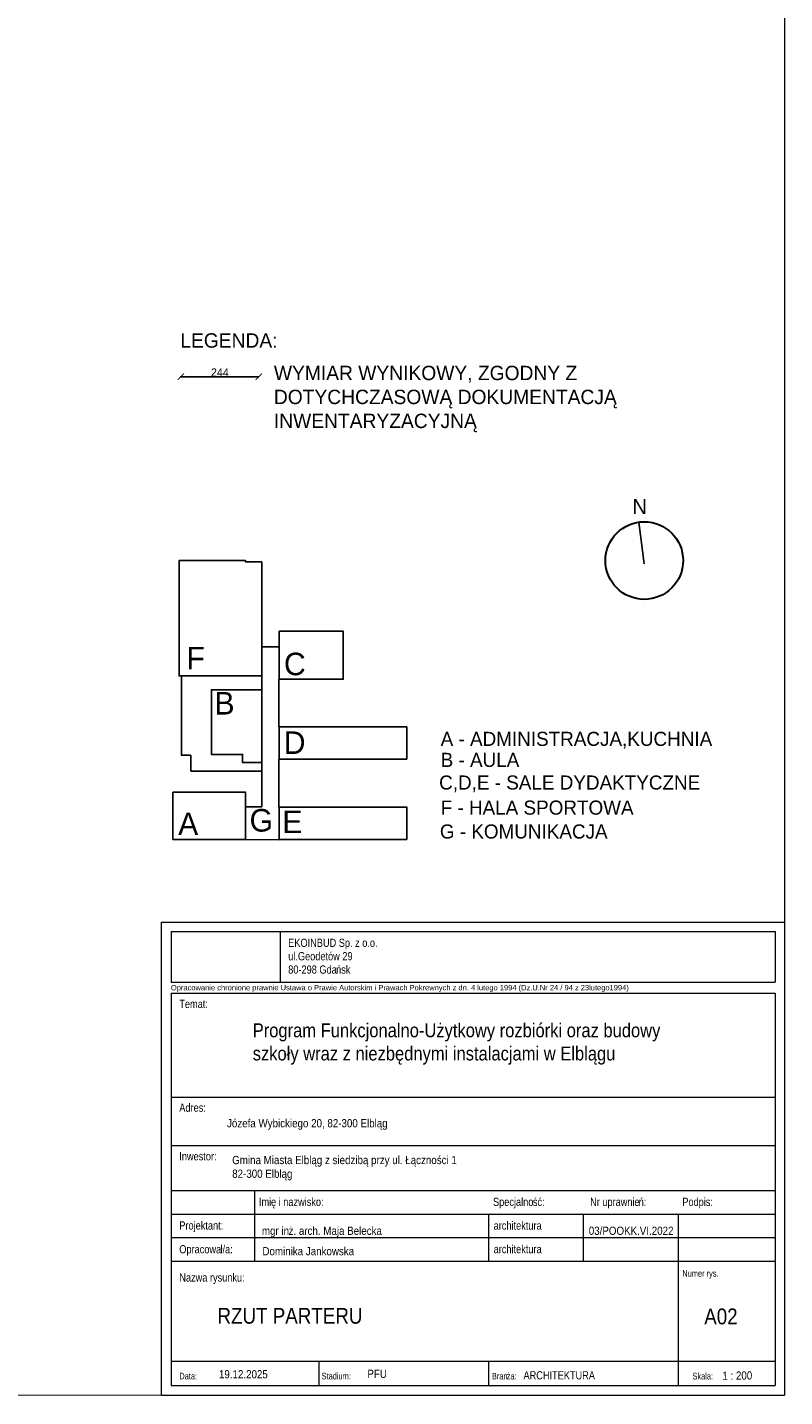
# Model space of a CAD drawing. Header units: centimetres. Extents: x -17621 to 77377, y -18613 to 66.
# Tile 87 of 173: x 18496 to 20866, y -18600 to -14311. Entities that reach past the tile are written whole.
import ezdxf

# ---------------------------------------------------------------- set-up
doc = ezdxf.new("R2010")
doc.units = ezdxf.units.CM
doc.layers.add('0-wymiarowanie rys.CAD', color=5, linetype='Continuous', lineweight=0, true_color=0x0000ff)
doc.layers.add('a_inwentaryzacja', color=141, linetype='Continuous', lineweight=0)
doc.layers.add('Title Blocks', color=7, linetype='Continuous', lineweight=9)
for name, color, linetype in [('PDF3_WIDOKOWA', 7, 'Continuous'), ('PDF_A200 ELEMENTY GŁÓWNE', 7, 'Continuous'), ('PDF_A210 ŚCIANY ZEWNĘTRZNE', 7, 'Continuous'), ('PDF_Text', 7, 'Continuous')]:
    doc.layers.add(name, color=color, linetype=linetype)
doc.styles.add('Arial_10', font='arial.ttf', dxfattribs={"width": 0.85, "height": 0.22})
doc.styles.add('Arial_11', font='arial.ttf', dxfattribs={"width": 0.85, "height": 0.25})
doc.styles.add('Arial_5', font='arial.ttf', dxfattribs={"width": 0.8, "height": 0.13})
doc.styles.add('Arial_6', font='arial.ttf', dxfattribs={"height": 0.085})
doc.styles.add('Arial_7', font='arial.ttf', dxfattribs={"width": 0.8, "height": 0.105})
doc.styles.add('Arial_9', font='arial.ttf', dxfattribs={"width": 0.85, "height": 0.13})
doc.styles.add('PDF Century Gothic', font='GOTHIC.TTF')
doc.dimstyles.new('ISO-25', dxfattribs={"dimtxt": 25, "dimasz": 20, "dimexe": 0.6, "dimexo": 0.375, "dimtad": 1, "dimdec": 0, "dimtxsty": 'PDF Century Gothic', "dimblk": 'ARCHTICK', "dimcen": 2.5, "dimadec": 1, "dimazin": 0, "dimtfac": 1, "dimtdec": 0, "dimtmove": 0, "dimatfit": 3, "dimldrblk": 'ARCHTICK', "dimfxl": 2, "dimfxlon": 1, "dimarcsym": 0})

# ---------------------------------------------------------------- blocks, each defined once
blk = doc.blocks.new('Arkusz - Rzut_ przekrój_ elewacja-1192259-RZUT DACHU')
at = {"layer": 'Title Blocks'}
for p, q in [((19.601, 0.075), (29.45, 0.075)), ((19.601, -7.404), (19.601, 0.075)), ((29.45, 0.075), (29.45, -7.404)), ((19.751, -0.072), (29.299, -0.072)), ((19.751, -0.072), (19.751, -0.872)), ((21.473, -0.072), (21.473, -0.872)), ((29.299, -0.072), (29.299, -0.872)), ((19.751, -0.872), (29.299, -0.872)), ((19.751, -1.048), (29.299, -1.048)), ((19.751, -1.048), (19.751, -7.254)), ((29.299, -1.048), (29.299, -7.254)), ((19.751, -2.689), (29.299, -2.689)), ((19.751, -3.458), (29.299, -3.458)), ((19.751, -4.168), (29.299, -4.168)), ((21.067, -4.168), (21.067, -5.286)), ((19.751, -4.54), (29.299, -4.54)), ((24.767, -4.54), (24.767, -5.286)), ((26.267, -4.54), (26.267, -5.286)), ((27.767, -4.54), (27.767, -7.254)), ((19.751, -4.913), (29.299, -4.913)), ((19.751, -5.286), (29.299, -5.286)), ((19.751, -5.286), (29.299, -5.286)), ((19.751, -6.87), (29.299, -6.87)), ((22.086, -6.87), (22.086, -7.254)), ((24.767, -6.87), (24.767, -7.254)), ((19.751, -7.254), (29.299, -7.254)), ((19.601, -7.404), (29.45, -7.404))]:
    blk.add_line(p, q, dxfattribs=at)
at = {"layer": 'Title Blocks', "attachment_point": 1}
for s, insert, char_height, width, style in [('EKOINBUD Sp. z o.o.', (21.602, -0.184), 0.13, 1.69958, 'Arial_5'), ('ul.Geodetów 29', (21.602, -0.396), 0.13, 1.21856, 'Arial_5'), ('80-298 Gda', (21.602, -0.607), 0.13, 0.91713, 'Arial_5'), ('ńsk', (22.359, -0.607), 0.13, 0.27578, 'Arial_5'), ('Opracowanie chronione prawnie Ustawa o Prawie Autorskim i Prawach Pokrewnych z dn. 4 lutego 1994 (Dz.U.Nr 24 / 94 z 23lutego1994)', (19.747, -0.916), 0.085, 9.17932, 'Arial_6'), ('Temat:', (19.88, -1.151), 0.13, 0.53873, 'Arial_5'), ('Adres:', (19.88, -2.792), 0.13, 0.50667, 'Arial_5'), ('Inwestor:', (19.88, -3.561), 0.13, 0.7119, 'Arial_5'), ('Imi', (21.139, -4.283), 0.13, 0.23089, 'Arial_5'), ('ę i nazwisko:', (21.33, -4.283), 0.13, 1.00051, 'Arial_5'), ('Specjalno', (24.84, -4.283), 0.13, 0.76321, 'Arial_5'), ('ść:', (25.47, -4.283), 0.13, 0.23089, 'Arial_5'), ('Nr uprawnie', (26.375, -4.283), 0.13, 0.92996, 'Arial_5'), ('ń:', (27.143, -4.283), 0.13, 0.14751, 'Arial_5'), ('Podpis:', (27.833, -4.283), 0.13, 0.57722, 'Arial_5'), ('Projektant:', (19.88, -4.656), 0.13, 0.83376, 'Arial_5'), ('architektura', (24.85, -4.658), 0.13, 1.26346, 'Arial_5'), ('Opracowa', (19.88, -5.032), 0.13, 0.78886, 'Arial_5'), ('ł/a:', (20.531, -5.032), 0.13, 0.2373, 'Arial_5'), ('architektura', (24.85, -5.03), 0.13, 1.26346, 'Arial_5'), ('Nazwa rysunku:', (19.88, -5.479), 0.13, 1.23781, 'Arial_5'), ('Numer rys.', (27.833, -5.427), 0.105, 0.64776, 'Arial_7'), ('Data:', (19.88, -7.052), 0.105, 0.32709, 'Arial_7'), ('Stadium:', (22.13, -7.052), 0.105, 0.51949, 'Arial_7'), ('Bran', (24.823, -7.053), 0.105, 0.28219, 'Arial_7'), ('ża:', (25.056, -7.053), 0.105, 0.17316, 'Arial_7'), ('ARCHITEKTURA', (25.322, -7.027), 0.13, 1.34684, 'Arial_5'), ('Skala:', (27.994, -7.053), 0.105, 0.37198, 'Arial_7')]:
    blk.add_mtext(s, dxfattribs=dict(at, insert=insert, char_height=char_height, width=width, style=style))
blk = doc.blocks.new('_ArchTick')
at = {"color": 0, "linetype": 'ByBlock', "const_width": 0.15}
blk.add_lwpolyline([(-0.5, -0.5), (0.5, 0.5)], dxfattribs=at)
blk = doc.blocks.new('*D1178')
at = {"layer": '0-wymiarowanie rys.CAD', "color": 0, "linetype": 'Continuous', "lineweight": -2, "transparency": 16777216}
for p, q in [((18976.2, -15403.5), (18976.2, -15406.1)), ((18976.2, -15405.5), (19220.3, -15405.5)), ((19220.3, -15403.5), (19220.3, -15406.1))]:
    blk.add_line(p, q, dxfattribs=at)
at = {"layer": 'Defpoints', "color": 0, "linetype": 'Continuous', "transparency": 16777216}
for p in [(18976.2, -15292.6), (19220.3, -15292.6), (19220.3, -15405.5)]:
    blk.add_point(p, dxfattribs=at)
at = {"layer": '0-wymiarowanie rys.CAD', "color": 0, "linetype": 'Continuous', "lineweight": -2, "transparency": 16777216, "xscale": 20, "yscale": 20, "zscale": 20, "rotation": 180}
blk.add_blockref('_ArchTick', (18976.2, -15405.5), dxfattribs=at)
at = {"layer": '0-wymiarowanie rys.CAD', "color": 0, "linetype": 'Continuous', "lineweight": -2, "transparency": 16777216, "xscale": 20, "yscale": 20, "zscale": 20}
blk.add_blockref('_ArchTick', (19220.3, -15405.5), dxfattribs=at)
at = {"layer": '0-wymiarowanie rys.CAD', "color": 0, "linetype": 'Continuous', "transparency": 16777216, "insert": (19098.2, -15392), "char_height": 25, "attachment_point": 5, "style": 'PDF Century Gothic'}
blk.add_mtext('244', dxfattribs=at)

msp = doc.modelspace()

# ---------------------------------------------------------------- linework, layer by layer
at = {"layer": 'a_inwentaryzacja', "color": 0, "linetype": 'Continuous', "lineweight": 25}
msp.add_line((20426.6, -15991.8), (20409.8, -15860.8), dxfattribs=at)
at = {"layer": 'a_inwentaryzacja', "lineweight": 25}
for points in [[(19180.7, -16855), (19283.9, -16855.7), (19283.9, -16753.3), (19283.2, -16753.3), (19283.2, -16603), (19283.9, -16603), (19283.9, -16502.1), (19283.2, -16502.1), (19283.2, -16353.3), (19283.9, -16353.3), (19283.9, -16251.6), (19229.3, -16251.6), (19229.3, -16342.8), (19229.3, -16641.1), (19229.3, -16752.5), (19178.5, -16752.5), (19178.5, -16855)], [(19007.3, -16641.1), (19229.3, -16641.1), (19229.3, -16342.8), (18978.1, -16342.8), (18978.1, -16591.1), (19007.3, -16591.1)]]:
    msp.add_lwpolyline(points, close=True, dxfattribs=at)
at = {"layer": 'PDF3_WIDOKOWA', "color": 7, "lineweight": 5, "true_color": 0xffffff}
msp.add_lwpolyline([(5177.1, -18600.2), (5177.1, -5675.7), (20865.9, -5670.7), (20865.9, -18595.2)], close=True, dxfattribs=at)
at = {"layer": 'PDF_A200 ELEMENTY GŁÓWNE', "lineweight": 30}
msp.add_circle((20426.5, -15981.3), 121.6, dxfattribs=at)
at = {"layer": 'PDF_A210 ŚCIANY ZEWNĘTRZNE', "lineweight": 25}
for points in [[(18970.7, -15981.7), (19178.5, -15981.7), (19178.5, -15985.5), (19229.3, -15985.5), (19229.3, -16342.8), (19177, -16342.8), (18970.7, -16342.8)], [(19283.9, -16203), (19484.3, -16203), (19484.3, -16353.3), (19283.9, -16353.3)], [(19229.3, -16614.2), (19169.5, -16614.2), (19169.5, -16588.8), (19071.6, -16588.8), (19071.6, -16386.2), (19229.3, -16386.2)], [(19683.2, -16603), (19283.9, -16603), (19283.9, -16502.1), (19683.2, -16502.1)], [(18951.2, -16855), (19178.5, -16855), (19178.5, -16706.9), (18951.2, -16706.9)], [(19683.2, -16855), (19283.9, -16855), (19283.9, -16753.3), (19683.2, -16753.3)]]:
    msp.add_lwpolyline(points, close=True, dxfattribs=at)

# ---------------------------------------------------------------- block references
at = {"layer": 'Title Blocks', "xscale": 197.9699650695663, "yscale": 197.9699650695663, "zscale": 197.9699650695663}
msp.add_blockref('Arkusz - Rzut_ przekrój_ elewacja-1192259-RZUT DACHU', (15035.6, -17129.4), dxfattribs=at)

# ---------------------------------------------------------------- texts
at = {"layer": 'PDF_Text', "attachment_point": 4, "style": 'PDF Century Gothic'}
for s, insert, char_height in [('LEGENDA:', (18974.4, -15292.3), 45), ('N', (20389.2, -15812.1), 47.6)]:
    msp.add_mtext(s, dxfattribs=dict(at, insert=insert, char_height=char_height))
at = {"layer": 'PDF_Text', "insert": (19267.3, -15475.4), "char_height": 45.004, "width": 1344.766, "attachment_point": 4, "style": 'PDF Century Gothic'}
msp.add_mtext('WYMIAR WYNIKOWY, ZGODNY Z DOTYCHCZASOWĄ DOKUMENTACJĄ INWENTARYZACYJNĄ', dxfattribs=at)
at = {"layer": 'PDF_Text', "lineweight": 25, "attachment_point": 4, "style": 'PDF Century Gothic'}
for s, insert, char_height in [('F', (18993.7, -16287), 70.7), ('C', (19298.8, -16305.7), 70.7), ('B', (19081.2, -16428.3), 70.7), ('D', (19298, -16551.7), 70.7), ('A - ADMINISTRACJA,KUCHNIA', (19789.3, -16544), 44.17), ('B - AULA', (19789.3, -16606), 44.17), ('C,D,E - SALE DYDAKTYCZNE', (19784.5, -16680.7), 44.17), ('A', (18967.6, -16805.9), 70.7), ('G', (19191.1, -16795.5), 70.7), ('E', (19293.5, -16799.9), 70.7), ('F - HALA SPORTOWA', (19789.3, -16755.5), 44.17), ('G - KOMUNIKACJA', (19786.8, -16830.3), 44.17)]:
    msp.add_mtext(s, dxfattribs=dict(at, insert=insert, char_height=char_height))
at = {"layer": 'Title Blocks', "attachment_point": 1}
for s, insert, char_height, width, style in [('Program Funkcjonalno-Użytkowy rozbiórki oraz budowy szkoły wraz z niezbędnymi instalacjami w Elblągu', (19201, -17431), 43.553, 1417.836, 'Arial_10'), ('Józefa Wybickiego 20, 82-300 Elbląg', (19120.6, -17730.9), 25.736, 678.565, 'Arial_9'), ('Gmina Miasta Elbląg z siedzibą przy ul. Łączności 1 82-300 Elbląg ', (19136.8, -17846.2), 25.736, 715.827, 'Arial_9'), ('mgr in', (19229.8, -18067.8), 25.74, 101.178, 'Arial_9'), ('ż. arch. Maja Belecka', (19313.3, -18067.8), 25.736, 353.447, 'Arial_9'), ('03/POOKK.VI.2022', (20253, -18067.8), 25.736, 315.674, 'Arial_9'), ('Dominika Jankowska', (19231.5, -18131.7), 25.736, 437.087, 'Arial_9'), ('RZUT PARTERU', (19090.7, -18322.3), 49.492, 462.719, 'Arial_11'), ('19.12.2025', (19095.3, -18517.2), 25.74, 183.469, 'Arial_9'), ('PFU', (19559.9, -18515.8), 25.74, 44.518, 'Arial_9')]:
    msp.add_mtext(s, dxfattribs=dict(at, insert=insert, char_height=char_height, width=width, style=style))
at = {"layer": 'Title Blocks', "attachment_point": 1, "rotation": 0.4748}
for s, insert, char_height, width, style in [('A02', (20614.1, -18324.7), 49.49, 176.724, 'Arial_11'), (' 1 : 200', (20662.5, -18521.8), 25.74, 124.111, 'Arial_9')]:
    msp.add_mtext(s, dxfattribs=dict(at, insert=insert, char_height=char_height, width=width, style=style))

# ---------------------------------------------------------------- dimensions: what is measured, and where the dimension line sits
at = {"layer": '0-wymiarowanie rys.CAD', "linetype": 'Continuous'}
dim = msp.add_linear_dim(base=(19220.3, -15405.5), p1=(18976.2, -15292.6), p2=(19220.3, -15292.6), dimstyle='ISO-25', dxfattribs=at)
dim.commit()
dim.dimension.update_dxf_attribs({"geometry": '*D1178', "text_midpoint": (19098.2, -15392)})

doc.saveas('drawing.dxf')
